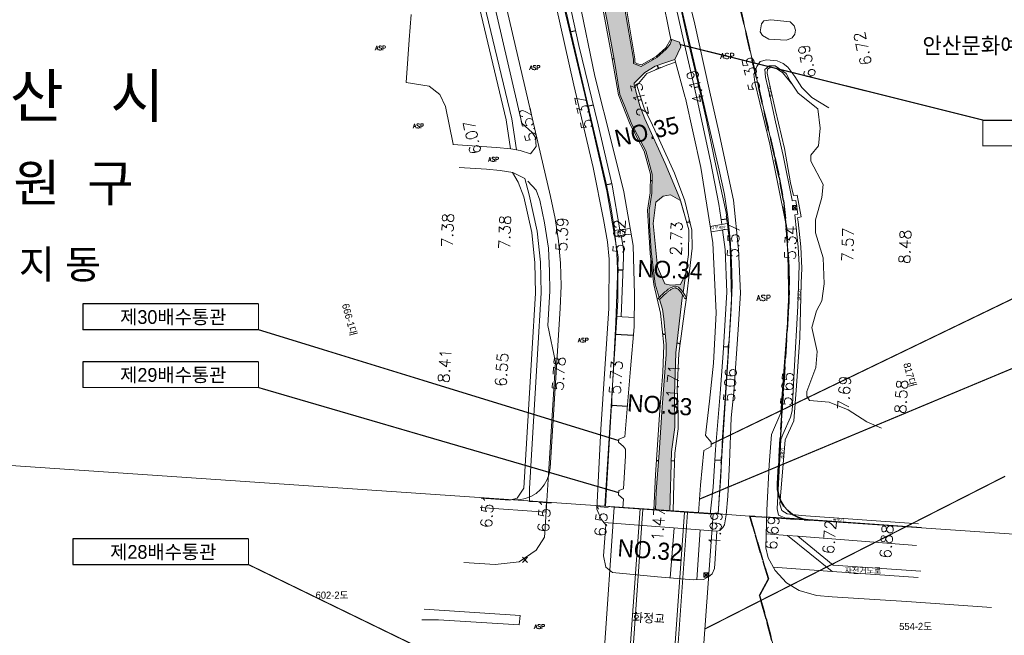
# Model space of a CAD drawing. Header units: metres. Extents: x 183400 to 184400, y 422200 to 427800.
# Tile 64 of 221: x 183878 to 184222, y 423950 to 424165. Entities that reach past the tile are written whole.
import ezdxf
from ezdxf.enums import TextEntityAlignment as Align

# ---------------------------------------------------------------- set-up
doc = ezdxf.new("R2010")
doc.units = ezdxf.units.M
doc.linetypes.add('DASHED2', pattern=[9.525, 6.35, -3.175])
for name, color, linetype in [('BB', 7, 'Continuous'), ('NR', 7, 'Continuous'), ('num', 7, 'Continuous'), ('si', 7, 'Continuous'), ('교량명', 7, 'Continuous'), ('구조물명칭_작업', 5, 'Continuous'), ('도면리-t', 252, 'Continuous'), ('동별경계', 3, 'DASHED2'), ('하천', 140, 'Continuous'), ('횡단타점', 11, 'Continuous')]:
    doc.layers.add(name, color=color, linetype=linetype)
for name, color, linetype, lineweight in [('symbol', 7, 'Continuous', 0), ('지번', 252, 'Continuous', 5), ('지적', 252, 'Continuous', 5), ('현황도', 7, 'Continuous', 5), ('현황선', 7, 'Continuous', 5)]:
    doc.layers.add(name, color=color, linetype=linetype, lineweight=lineweight)
doc.layers.get('BB').off()
doc.layers.get('si').off()
doc.styles.add('GHS', font='ROMANS', dxfattribs={"bigfont": 'GHS'})
doc.styles.add('gwang', font='romans.shx', dxfattribs={"bigfont": ' WHGTXT.SHX'})
doc.styles.get("Standard").update_dxf_attribs({"font": 'romans.shx', "bigfont": 'ghs.shx'})
doc.styles.add('UPM', font='Gulim.ttf')
doc.styles.add('돋움', font='Dotum.ttf')
doc.styles.add('평면도1(프)$0$굴림', font='Gulim.ttf')

# ---------------------------------------------------------------- blocks, each defined once
blk = doc.blocks.new('si')
at = {"layer": '현황선'}
for points in [[(-0.75, 0.75), (-0.75, -0.75), (0.75, -0.75), (0.75, 0.75), (-0.75, 0.75), (0.75, -0.75)], [(-0.75, -0.75), (0.75, 0.75)]]:
    blk.add_lwpolyline(points, dxfattribs=at)
at = {"layer": '현황선', "style": 'GHS'}
blk.add_text('신호제어기', height=0.228, dxfattribs=at).set_placement((-0.74, -0.15))
blk = doc.blocks.new('BB')
at = {"layer": '현황선'}
for points in [[(-0.75, 0.75), (-0.75, -0.75), (0.75, -0.75), (0.75, 0.75), (-0.75, 0.75), (0.75, -0.75)], [(-0.75, -0.75), (0.75, 0.75)]]:
    blk.add_lwpolyline(points, dxfattribs=at)
at = {"layer": '현황선', "style": 'GHS'}
blk.add_text('분 전 함', height=0.228, dxfattribs=at).set_placement((-0.62, -0.13))

msp = doc.modelspace()

# ---------------------------------------------------------------- hatches: boundary and pattern name
at = {"layer": '하천'}
h = msp.add_hatch(dxfattribs=at)
h.set_pattern_fill('MUDST', color=256, scale=0.25, style=0)
edge = h.paths.add_edge_path()
edge.add_line((184096.83, 424146.47), (184100.36, 424148.75))
edge.add_line((184100.36, 424148.75), (184103.81, 424149.89))
edge.add_line((184103.81, 424149.89), (184107.26, 424151.11))
edge.add_line((184107.26, 424151.11), (184109.32, 424155.5))
edge.add_line((184109.32, 424155.5), (184108.88, 424157.12))
edge.add_line((184108.88, 424157.12), (184106.21, 424158.09))
edge.add_line((184106.21, 424158.09), (184105.63, 424156.48))
edge.add_line((184105.63, 424156.48), (184104.22, 424154.68))
edge.add_line((184104.22, 424154.68), (184100.92, 424151.72))
edge.add_line((184100.92, 424151.72), (184095.45, 424148.65))
edge.add_line((184095.45, 424148.65), (184092.81, 424149.61))
edge.add_line((184092.81, 424149.61), (184092.76, 424151.19))
edge.add_line((184092.76, 424151.19), (184089.71, 424169.39))
edge.add_line((184089.71, 424169.39), (184088.6, 424174.7))
edge.add_line((184088.6, 424174.7), (184088.67, 424180.53))
edge.add_line((184088.67, 424180.53), (184089.09, 424182.35))
edge.add_line((184089.09, 424182.35), (184090.37, 424184.99))
edge.add_line((184090.37, 424184.99), (184080.77, 424183.07))
edge.add_line((184080.77, 424183.07), (184081.73, 424180.02))
edge.add_line((184081.73, 424180.02), (184081.94, 424172.75))
edge.add_line((184081.94, 424172.75), (184083.55, 424164.46))
edge.add_line((184083.55, 424164.46), (184086.05, 424151.07))
edge.add_line((184086.05, 424151.07), (184088.08, 424138.86))
edge.add_line((184088.08, 424138.86), (184089.54, 424135.2))
edge.add_line((184089.54, 424135.2), (184092.25, 424128.34))
edge.add_line((184092.25, 424128.34), (184097.09, 424119.08))
edge.add_line((184097.09, 424119.08), (184099.38, 424111))
edge.add_line((184099.38, 424111), (184099.22, 424104.24))
edge.add_line((184099.22, 424104.24), (184098.28, 424098.4))
edge.add_line((184098.28, 424098.4), (184098.44, 424093.1))
edge.add_line((184098.44, 424093.1), (184099.01, 424083.99))
edge.add_line((184099.01, 424083.99), (184099.79, 424077.19))
edge.add_line((184099.79, 424077.19), (184100.42, 424072.46))
edge.add_line((184100.42, 424072.46), (184101.75, 424067.8))
edge.add_spline(control_points=[(184101.75, 424067.8), (184102.51, 424068.55), (184104.12, 424070.11), (184107.61, 424072.61), (184109.33, 424070.81), (184110.15, 424069.57)], knot_values=[0.476961, 0.476961, 0.476961, 0.476961, 3.790157, 7.366238, 11.198567, 11.198567, 11.198567, 11.198567], degree=3, periodic=0)
edge.add_line((184110.15, 424069.57), (184111.11, 424076.26))
edge.add_line((184111.11, 424076.26), (184109.27, 424072.31))
edge.add_line((184109.27, 424072.31), (184105.77, 424072.07))
edge.add_line((184105.77, 424072.07), (184103.79, 424072.61))
edge.add_line((184103.79, 424072.61), (184101.22, 424078.56))
edge.add_line((184101.22, 424078.56), (184099.7, 424093.66))
edge.add_line((184099.7, 424093.66), (184100.63, 424101.13))
edge.add_line((184100.63, 424101.13), (184103.2, 424103.23))
edge.add_line((184103.2, 424103.23), (184105.77, 424103.7))
edge.add_line((184105.77, 424103.7), (184109.04, 424101.83))
edge.add_line((184109.04, 424101.83), (184109.26, 424101.69))
edge.add_line((184109.26, 424101.69), (184109.05, 424102.46))
edge.add_line((184109.05, 424102.46), (184103.88, 424114.69))
edge.add_line((184103.88, 424114.69), (184096.83, 424130.3))
edge.add_line((184096.83, 424130.3), (184095.08, 424134.91))
edge.add_line((184095.08, 424134.91), (184093.03, 424142.22))
edge.add_line((184093.03, 424142.22), (184093.02, 424142.78))
edge.add_line((184093.02, 424142.78), (184096.83, 424146.47))
edge = h.paths.add_edge_path()
edge.add_spline(control_points=[(184109.96, 424068.77), (184109.86, 424068.93), (184109.76, 424069.08), (184109.38, 424069.65), (184109.09, 424070.03), (184108.53, 424070.63), (184108.25, 424070.85), (184107.88, 424071.04), (184107.76, 424071.08), (184107.53, 424071.13), (184107.42, 424071.14), (184107.08, 424071.11), (184106.81, 424071.04), (184106.24, 424070.78), (184105.93, 424070.6), (184105.34, 424070.2), (184105.07, 424069.99), (184104.53, 424069.56), (184104.28, 424069.34), (184103.5, 424068.67), (184103.02, 424068.21), (184102.32, 424067.52), (184102.08, 424067.29), (184101.85, 424067.06)], knot_values=[0, 0, 0, 0, 0.477397, 0.477397, 1.839856, 1.839856, 3.202315, 3.202315, 3.829187, 3.829187, 4.456059, 4.456059, 5.561126, 5.561126, 6.666193, 6.666193, 7.6328, 7.6328, 8.599406, 8.599406, 10.657547, 10.657547, 11.686618, 11.686618, 11.686618, 11.686618], degree=3, periodic=0)
edge.add_line((184101.85, 424067.06), (184102.9, 424063.7))
edge.add_line((184102.9, 424063.7), (184103.39, 424060.28))
edge.add_line((184103.39, 424060.28), (184104.25, 424051.51))
edge.add_line((184104.25, 424051.51), (184104.25, 424047.86))
edge.add_line((184104.25, 424047.86), (184102.81, 424029.41))
edge.add_line((184102.81, 424029.41), (184101.74, 424013.41))
edge.add_line((184101.74, 424013.41), (184100.76, 423999.94))
edge.add_line((184100.76, 423999.94), (184100.52, 423993.37))
edge.add_line((184100.52, 423993.37), (184105.52, 423993.02))
edge.add_line((184105.52, 423993.02), (184106.14, 424013.84))
edge.add_line((184106.14, 424013.84), (184107.24, 424022.48))
edge.add_line((184107.24, 424022.48), (184107.12, 424033.88))
edge.add_line((184107.12, 424033.88), (184107.56, 424048.44))
edge.add_line((184107.56, 424048.44), (184109.96, 424068.77))
edge = h.paths.add_edge_path()
edge.add_line((184091.15, 424186.6), (184092.2, 424190.77))
edge.add_line((184092.2, 424190.77), (184092.2, 424192.26))
edge.add_line((184092.2, 424192.26), (184088.42, 424191.47))
edge.add_spline(control_points=[(184088.42, 424191.47), (184088.37, 424191.32), (184088.16, 424190.64), (184087.78, 424189.2), (184085.72, 424188.66), (184084.03, 424188.16), (184083, 424188.41), (184082.61, 424188.51), (184081.87, 424188.89), (184081.14, 424189.28), (184080.54, 424189.83)], knot_values=[23.115015, 23.115015, 23.115015, 23.115015, 23.547176, 25.163329, 27.305478, 29.273756, 30.4417, 30.4417, 30.4417, 32.875332, 32.875332, 32.875332, 32.875332], degree=3, periodic=0)
edge.add_line((184080.54, 424189.83), (184077.51, 424189.19))
edge.add_line((184077.51, 424189.19), (184078.33, 424187.83))
edge.add_line((184078.33, 424187.83), (184080.1, 424184.86))
edge.add_line((184080.1, 424184.86), (184080.77, 424183.07))
edge.add_line((184080.77, 424183.07), (184090.37, 424184.99))
edge.add_line((184090.37, 424184.99), (184091.15, 424186.6))
h.paths.add_polyline_path([(184088.4, 424186.82), (184096.83, 424186.82), (184096.83, 424191.27), (184088.4, 424191.27)], flags=9)

# ---------------------------------------------------------------- linework, layer by layer
at = {"layer": 'NR'}
for p, q in [((184072.61, 424161.08), (184070.58, 424160.61)), ((184086.02, 424151.24), (184085.44, 424151.14)), ((184099.78, 424151.08), (184099.58, 424151.42)), ((184101.08, 424148.99), (184101.54, 424147.88)), ((184114.12, 424141.23), (184115.69, 424141.58)), ((184078.76, 424135.08), (184076.7, 424134.6)), ((184094.56, 424136.78), (184095.57, 424137.1)), ((184093.39, 424126.15), (184092.9, 424125.9)), ((184085.28, 424107.59), (184083.05, 424107.08)), ((184099.32, 424108.56), (184098.71, 424108.57)), ((184111.39, 424094.07), (184112.45, 424094.33)), ((184123.41, 424095.07), (184125.51, 424095.35)), ((184098.5, 424092.2), (184098.05, 424092.17)), ((184089.18, 424077.33), (184087.3, 424077.4)), ((184092.8, 424054.44), (184086.44, 424054.79)), ((184103.92, 424054.9), (184103.07, 424054.81)), ((184107.97, 424051.88), (184109.17, 424051.72)), ((184124.3, 424050.66), (184126.06, 424050.54)), ((184090.69, 424029.69), (184085.08, 424030.02)), ((184101.54, 424010.62), (184100.79, 424010.67)), ((184106.05, 424010.71), (184107.17, 424010.67)), ((184121.26, 424011.02), (184123.57, 424010.91))]:
    msp.add_line(p, q, dxfattribs=at)
for points in [[(184071.03, 424158.71), (184070.13, 424162.5), (184071.13, 424158.73), (184070.24, 424162.53)], [(184071.03, 424159.17), (184070.34, 424162.09), (184071.13, 424159.19), (184070.44, 424162.11)], [(184071.03, 424159.63), (184070.54, 424161.68), (184071.13, 424159.66), (184070.65, 424161.7)], [(184085.57, 424150.38), (184085.31, 424151.89), (184085.61, 424150.39), (184085.35, 424151.9)], [(184085.58, 424150.56), (184085.38, 424151.72), (184085.62, 424150.57), (184085.42, 424151.73)], [(184099.14, 424151.17), (184100.02, 424151.67), (184099.16, 424151.14), (184100.03, 424151.65)], [(184085.59, 424150.74), (184085.45, 424151.56), (184085.63, 424150.75), (184085.49, 424151.56)], [(184099.26, 424151.2), (184099.93, 424151.59), (184099.27, 424151.18), (184099.95, 424151.57)], [(184099.37, 424151.24), (184099.84, 424151.51), (184099.39, 424151.21), (184099.86, 424151.48)], [(184102.98, 424148.47), (184100.1, 424147.28), (184102.94, 424148.55), (184100.07, 424147.36)], [(184102.61, 424148.41), (184100.4, 424147.5), (184102.58, 424148.49), (184100.37, 424147.58)], [(184102.25, 424148.35), (184100.7, 424147.71), (184102.22, 424148.43), (184100.67, 424147.79)], [(184115.26, 424143.49), (184116.12, 424139.68), (184115.15, 424143.46), (184116.02, 424139.66)], [(184115.25, 424143.02), (184115.92, 424140.1), (184115.15, 424143), (184115.82, 424140.08)], [(184115.25, 424142.56), (184115.72, 424140.51), (184115.15, 424142.54), (184115.62, 424140.49)], [(184095.15, 424138.42), (184095.99, 424135.79), (184095.08, 424138.4), (184095.92, 424135.76)], [(184095.18, 424138.09), (184095.82, 424136.07), (184095.11, 424138.07), (184095.75, 424136.05)], [(184077.14, 424132.7), (184076.26, 424136.5), (184077.24, 424132.72), (184076.37, 424136.52)], [(184077.14, 424133.16), (184076.47, 424136.09), (184077.24, 424133.19), (184076.57, 424136.11)], [(184077.14, 424133.62), (184076.67, 424135.67), (184077.24, 424133.65), (184076.77, 424135.69)], [(184095.2, 424137.77), (184095.65, 424136.35), (184095.13, 424137.75), (184095.58, 424136.33)], [(184093.23, 424125.26), (184092.57, 424126.53), (184093.27, 424125.28), (184092.6, 424126.55)], [(184093.19, 424125.43), (184092.68, 424126.4), (184093.23, 424125.44), (184092.72, 424126.42)], [(184093.15, 424125.59), (184092.79, 424126.27), (184093.18, 424125.61), (184092.83, 424126.29)], [(184083.49, 424105.18), (184082.61, 424108.98), (184083.59, 424105.2), (184082.71, 424109)], [(184083.49, 424105.64), (184082.81, 424108.56), (184083.59, 424105.66), (184082.91, 424108.58)], [(184083.49, 424106.1), (184083.02, 424108.15), (184083.59, 424106.12), (184083.12, 424108.17)], [(184098.7, 424107.78), (184098.73, 424109.36), (184098.74, 424107.78), (184098.77, 424109.36)], [(184098.74, 424107.96), (184098.77, 424109.17), (184098.79, 424107.96), (184098.81, 424109.17)], [(184098.79, 424108.14), (184098.81, 424108.99), (184098.83, 424108.14), (184098.85, 424108.99)], [(184125.21, 424096.82), (184125.6, 424093.85), (184125.1, 424096.81), (184125.5, 424093.83)], [(184125.25, 424097.28), (184125.77, 424093.42), (184125.15, 424097.27), (184125.66, 424093.4)], [(184112.12, 424095.71), (184112.78, 424092.94), (184112.04, 424095.69), (184112.71, 424092.93)], [(184112.12, 424095.37), (184112.63, 424093.25), (184112.05, 424095.35), (184112.56, 424093.23)], [(184112.12, 424095.04), (184112.48, 424093.55), (184112.05, 424095.02), (184112.4, 424093.53)], [(184125.16, 424096.36), (184125.44, 424094.28), (184125.06, 424096.35), (184125.34, 424094.27)], [(184098.08, 424091.59), (184098.01, 424092.76), (184098.11, 424091.59), (184098.04, 424092.76)], [(184098.11, 424091.73), (184098.05, 424092.63), (184098.14, 424091.73), (184098.08, 424092.63)], [(184098.13, 424091.86), (184098.09, 424092.49), (184098.16, 424091.86), (184098.12, 424092.5)], [(184087.23, 424075.45), (184087.37, 424079.35), (184087.34, 424075.45), (184087.47, 424079.34)], [(184087.35, 424075.9), (184087.46, 424078.89), (184087.46, 424075.89), (184087.56, 424078.89)], [(184087.47, 424076.34), (184087.55, 424078.44), (184087.58, 424076.34), (184087.65, 424078.44)], [(184086.33, 424052.84), (184086.55, 424056.74), (184086.44, 424052.84), (184086.65, 424056.73)], [(184086.46, 424053.29), (184086.63, 424056.28), (184086.57, 424053.28), (184086.73, 424056.28)], [(184086.59, 424053.73), (184086.71, 424055.83), (184086.7, 424053.72), (184086.81, 424055.82)], [(184103.18, 424053.71), (184102.96, 424055.92), (184103.24, 424053.72), (184103.02, 424055.92)], [(184103.21, 424053.97), (184103.04, 424055.67), (184103.27, 424053.98), (184103.1, 424055.68)], [(184103.25, 424054.23), (184103.13, 424055.42), (184103.31, 424054.24), (184103.19, 424055.43)], [(184109.11, 424052.58), (184108.89, 424050.9), (184109.03, 424052.6), (184108.8, 424050.92)], [(184109.24, 424052.93), (184108.92, 424050.53), (184109.16, 424052.94), (184108.84, 424050.54)], [(184109.38, 424053.28), (184108.96, 424050.16), (184109.29, 424053.29), (184108.87, 424050.17)], [(184126.06, 424052.04), (184125.85, 424049.05), (184125.95, 424052.05), (184125.74, 424049.06)], [(184126.19, 424052.48), (184125.92, 424048.59), (184126.09, 424052.49), (184125.82, 424048.6)], [(184125.92, 424051.6), (184125.77, 424049.5), (184125.82, 424051.61), (184125.67, 424049.51)], [(184084.96, 424028.07), (184085.2, 424031.96), (184085.07, 424028.07), (184085.3, 424031.96)], [(184085.1, 424028.51), (184085.27, 424031.51), (184085.2, 424028.51), (184085.38, 424031.5)], [(184085.23, 424028.96), (184085.35, 424031.05), (184085.33, 424028.95), (184085.46, 424031.05)], [(184100.73, 424009.7), (184100.86, 424011.63), (184100.78, 424009.7), (184100.91, 424011.63)], [(184100.8, 424009.92), (184100.9, 424011.4), (184100.85, 424009.92), (184100.95, 424011.4)], [(184100.86, 424010.14), (184100.93, 424011.18), (184100.92, 424010.14), (184100.98, 424011.18)], [(184107.04, 424011.46), (184106.99, 424009.89), (184106.96, 424011.47), (184106.91, 424009.89)], [(184107.13, 424011.8), (184107.06, 424009.55), (184107.05, 424011.8), (184106.98, 424009.55)], [(184107.22, 424012.13), (184107.12, 424009.21), (184107.14, 424012.14), (184107.05, 424009.21)], [(184123.41, 424011.97), (184123.31, 424009.87), (184123.3, 424011.98), (184123.21, 424009.88)], [(184123.54, 424012.42), (184123.4, 424009.42), (184123.43, 424012.42), (184123.29, 424009.42)], [(184123.66, 424012.86), (184123.48, 424008.96), (184123.56, 424012.86), (184123.37, 424008.97)]]:
    msp.add_solid(points, dxfattribs=at)
at = {"layer": 'symbol'}
msp.add_line((184150.22, 423984.23), (184146.69, 423984.52), dxfattribs=at)
at = {"layer": '구조물명칭_작업', "ltscale": 20, "const_width": 0.4}
for points in [[(184214.95, 424129.89), (184109.1, 424156.31)], [(184235.21, 424072.12), (184119.97, 424016.45)], [(183900.25, 424056.52), (183961.72, 424056.52), (183961.72, 424065.52)], [(183961.72, 424056.52), (184087.65, 424017.73)], [(183900.25, 424036.28), (183961.72, 424036.28), (183961.72, 424045.28)], [(184235.21, 424047.13), (184115.86, 423997.24)], [(183961.72, 424036.28), (184087.65, 423999.51)], [(184222.72, 424005.25), (184117.79, 423951.83)], [(183896.75, 423974.34), (183958.22, 423974.34), (183958.22, 423983.34)], [(183958.22, 423974.34), (184078.73, 423915.69)]]:
    msp.add_lwpolyline(points, dxfattribs=at)
at = {"layer": '구조물명칭_작업', "linetype": 'Continuous'}
msp.add_lwpolyline([(184276.41, 424120.89, 0.4, 0.4, 0), (184214.95, 424120.89, 0.4, 0.4, 0), (184214.95, 424129.89, 0, 0, 0)], format="xyseb", dxfattribs=at)
for points in [[(184214.95, 424129.89), (184276.41, 424129.89), (184276.41, 424120.89)], [(183961.72, 424065.52), (183900.25, 424065.52), (183900.25, 424056.52)], [(183961.72, 424045.28), (183900.25, 424045.28), (183900.25, 424036.28)], [(183958.22, 423983.34), (183896.75, 423983.34), (183896.75, 423974.34)]]:
    msp.add_lwpolyline(points, dxfattribs=at)
at = {"layer": '동별경계', "linetype": 'DASHED2'}
for points in [[(184119.09, 424216.77), (184142.2, 424116.86), (184143.79, 424109.81), (184145.22, 424101.69), (184146.22, 424093.21), (184147.13, 424078.48), (184147.23, 424070.21), (184146.93, 424062.59), (184143.12, 424002.64), (184143.17, 424000.56), (184143.58, 423998.51), (184144.34, 423996.57), (184145.42, 423994.79), (184146.8, 423993.22), (184148.42, 423991.91), (184150.25, 423990.9), (184152.22, 423990.23), (184154.28, 423989.91), (184133.46, 423991.33), (184139.96, 423969.36), (184136.83, 423963.56), (184139.19, 423955.37), (184148.52, 423920.17)], [(184148.52, 423920.17), (184139.19, 423955.37), (184136.83, 423963.56), (184139.96, 423969.36), (184133.46, 423991.33), (184154.28, 423989.91), (184152.22, 423990.23), (184150.25, 423990.9), (184148.42, 423991.91), (184146.8, 423993.22), (184145.42, 423994.79), (184144.34, 423996.57), (184143.58, 423998.51), (184143.17, 424000.56), (184143.12, 424002.64), (184146.93, 424062.59), (184147.23, 424070.21), (184147.13, 424078.48), (184146.22, 424093.21), (184145.22, 424101.69), (184143.79, 424109.81), (184142.2, 424116.86), (184119.09, 424216.77)]]:
    msp.add_lwpolyline(points, dxfattribs=at)
at = {"layer": '지적', "linetype": 'Continuous'}
for points in [[(184099.61, 424212.26), (184122.72, 424112.35), (184124.58, 424103.79), (184125.76, 424096.01), (184126.58, 424088.13), (184127.07, 424080.2), (184127.27, 424072.28), (184126.97, 424063.86), (184122.42, 423992.08), (184133.46, 423991.33), (184154.28, 423989.91), (184152.22, 423990.23), (184150.25, 423990.9), (184148.42, 423991.91), (184146.8, 423993.22), (184145.42, 423994.79), (184144.34, 423996.57), (184143.58, 423998.51), (184143.17, 424000.56), (184143.12, 424002.64), (184146.93, 424062.59), (184147.23, 424070.21), (184147.13, 424078.48), (184146.22, 424093.21), (184145.22, 424101.69), (184143.79, 424109.81), (184142.2, 424116.86), (184119.09, 424216.77)], [(184119.09, 424216.77), (184142.2, 424116.86), (184143.79, 424109.81), (184145.22, 424101.69), (184146.22, 424093.21), (184147.13, 424078.48), (184147.23, 424070.21), (184146.93, 424062.59), (184143.12, 424002.64), (184143.17, 424000.56), (184143.58, 423998.51), (184144.34, 423996.57), (184145.42, 423994.79), (184146.8, 423993.22), (184148.42, 423991.91), (184150.25, 423990.9), (184152.22, 423990.23), (184154.28, 423989.91), (184297.42, 423980.13)], [(184061.12, 424202.81), (184083.24, 424107.64), (184084.88, 424099.57), (184086.13, 424091.43), (184086.99, 424083.23), (184087.38, 424075.06), (184087.33, 424066.84), (184087.13, 424062.72), (184082.8, 423994.79), (184122.42, 423992.08), (184126.97, 424063.86), (184127.27, 424072.28), (184127.07, 424080.2), (184126.58, 424088.13), (184125.76, 424096.01), (184124.58, 424103.79), (184122.72, 424112.35), (184099.61, 424212.26)], [(184041.64, 424198.28), (184063.76, 424103.12), (184065.4, 424095.42), (184066.62, 424087.61), (184067.31, 424079.78), (184067.56, 424071.93), (184067.17, 424063.99), (184063.62, 424008.19), (184063.3, 424006.11), (184062.63, 424004.13), (184061.62, 424002.29), (184060.31, 424000.65), (184058.73, 423999.27), (184056.93, 423998.18), (184054.98, 423997.42), (184052.92, 423997.02), (184050.82, 423996.98), (184082.8, 423994.79), (184087.13, 424062.72), (184087.33, 424066.84), (184087.38, 424075.06), (184086.99, 424083.23), (184086.13, 424091.43), (184084.88, 424099.57), (184083.24, 424107.64), (184061.12, 424202.81)], [(183800, 424014.11), (184050.82, 423996.98), (184052.92, 423997.02), (184054.98, 423997.42), (184056.93, 423998.18), (184058.73, 423999.27), (184060.31, 424000.65), (184061.62, 424002.29), (184062.63, 424004.13), (184063.3, 424006.11), (184063.62, 424008.19), (184067.17, 424063.99), (184067.56, 424071.93), (184067.31, 424079.78), (184066.62, 424087.61), (184065.4, 424095.42), (184063.76, 424103.12), (184041.64, 424198.28)], [(183800, 423944.01), (183806.6, 423943.56), (183833.96, 423941.69), (183860.89, 423939.84), (183888.04, 423937.99), (183915.16, 423936.13), (183942.58, 423934.26), (183969.64, 423932.41), (183996.86, 423930.54), (184018.75, 423929.05), (184078.53, 423924.96), (184118.29, 423922.24), (184119.7, 423922.14), (184148.52, 423920.17), (184139.19, 423955.37), (184136.83, 423963.56), (184139.96, 423969.36), (184133.46, 423991.33), (184122.42, 423992.08), (184082.8, 423994.79), (184050.82, 423996.98), (183800, 424014.11)], [(184400, 423973.12), (184339.07, 423977.28), (184297.42, 423980.13), (184154.28, 423989.91), (184133.46, 423991.33)], [(184133.46, 423991.33), (184139.96, 423969.36), (184136.83, 423963.56), (184139.19, 423955.37), (184148.52, 423920.17), (184164.2, 423919.1), (184169.68, 423918.72), (184172.19, 423918.55), (184180.44, 423917.99), (184188.78, 423917.42), (184297.33, 423909.99), (184303.94, 423909.54), (184308.43, 423909.23), (184369.91, 423905.03), (184370.19, 423905.01), (184400, 423902.97)]]:
    msp.add_lwpolyline(points, dxfattribs=at)
at = {"layer": '현황도'}
for p, q in [((184053.75, 424128.82), (184042.98, 424175.62)), ((184105.4, 424160.43), (184102.7, 424174.12)), ((184065.7, 424170.23), (184071.99, 424142.05)), ((184014.41, 424157.9), (184015.14, 424166.77)), ((184105.83, 424158.23), (184105.4, 424160.43)), ((184013.91, 424151.28), (184014.41, 424157.9)), ((184013.31, 424143), (184013.91, 424151.28)), ((184110.9, 424137.74), (184107.26, 424151.11)), ((184021.33, 424141.68), (184013.31, 424143)), ((184025.05, 424138.79), (184021.33, 424141.68)), ((184071.99, 424142.05), (184078.74, 424113.3)), ((184027.13, 424134.6), (184025.05, 424138.79)), ((184029.71, 424121.39), (184027.13, 424134.6)), ((184110.94, 424137.5), (184110.9, 424137.74)), ((184057.42, 424125.49), (184053.75, 424128.82)), ((184058.58, 424123.78), (184057.42, 424125.49)), ((184029.65, 424121.35), (184044.95, 424120.28)), ((184058.79, 424120.6), (184058.58, 424123.78)), ((184089.4, 424104.74), (184085.49, 424120.79)), ((184044.95, 424120.28), (184049.92, 424119.85)), ((184049.92, 424119.85), (184053.19, 424119.28)), ((184053.19, 424119.28), (184056.79, 424118.09)), ((184056.79, 424118.09), (184058.79, 424120.6)), ((184041.43, 424112.7), (184031.92, 424113.33)), ((184046.16, 424112.28), (184041.43, 424112.7)), ((184050.58, 424111.48), (184046.16, 424112.28)), ((184052.54, 424108.19), (184050.54, 424111.52)), ((184054.83, 424109.4), (184050.58, 424111.48)), ((184078.74, 424113.3), (184082.34, 424095.13)), ((184054.46, 424103.02), (184052.54, 424108.19)), ((184056.33, 424103.71), (184054.83, 424109.4)), ((184058.74, 424105.34), (184055.82, 424108.53)), ((184059.16, 424090.95), (184056.33, 424103.71)), ((184060.02, 424101.82), (184058.74, 424105.34)), ((184092.69, 424086.03), (184089.4, 424104.74)), ((184057.21, 424090.52), (184054.46, 424103.02)), ((184061.68, 424093.94), (184060.02, 424101.82)), ((184112.11, 424091.46), (184109.26, 424101.69)), ((184063.07, 424085.06), (184061.68, 424093.94)), ((184082.34, 424095.13), (184083.74, 424087.28)), ((184125.59, 424093.74), (184119.63, 424092.69)), ((184058.36, 424079.93), (184057.21, 424090.52)), ((184060.35, 424080.15), (184059.16, 424090.95)), ((184085.88, 424091.21), (184091.65, 424091.97)), ((184086.22, 424089.24), (184091.99, 424090)), ((184112.07, 424082.89), (184112.11, 424091.46)), ((184125.83, 424091.75), (184119.94, 424090.72)), ((184083.74, 424087.28), (184084.29, 424081.24)), ((184063.48, 424077.06), (184063.07, 424085.06)), ((184093.18, 424068.79), (184092.69, 424086.03)), ((184110.15, 424069.57), (184112.07, 424082.89)), ((184058.57, 424069.34), (184058.36, 424079.93)), ((184060.57, 424069.38), (184060.35, 424080.15)), ((184084.29, 424081.24), (184084.2, 424063.96)), ((184063.58, 424070), (184063.48, 424077.06)), ((184057.25, 424048.07), (184058.57, 424069.34)), ((184059.25, 424047.94), (184060.57, 424069.38)), ((184062.88, 424057.95), (184063.58, 424070)), ((184101.85, 424067.06), (184101.43, 424067.48)), ((184110.78, 424067.38), (184111.3, 424067.68)), ((184084.2, 424063.96), (184082.75, 424042.81)), ((184093.11, 424060.85), (184086.74, 424061.2)), ((184065.55, 424045.12), (184062.88, 424057.95)), ((184054.43, 424001.03), (184057.25, 424048.07)), ((184056.42, 424000.91), (184059.25, 424047.95)), ((184061.8, 423985.45), (184065.55, 424045.12)), ((184082.75, 424042.81), (184081.42, 424021.73)), ((184081.42, 424021.73), (184080.45, 424003.2)), ((184117.37, 424014.29), (184116.21, 424002.16)), ((184052.11, 423997.53), (184054.43, 424001.03)), ((184056.51, 423996.47), (184056.42, 424000.91)), ((184080.45, 424003.2), (184079.97, 423993.77)), ((184116.21, 424002.16), (184115.51, 423992.32)), ((184039.53, 423997.6), (184049.54, 423996.91)), ((184049.54, 423996.91), (184052.11, 423997.53)), ((184062.2, 423992.7), (184039.16, 423994.29)), ((184056.51, 423996.47), (184062.42, 423996.14)), ((184062.42, 423996.14), (184062.2, 423992.7)), ((184079.97, 423993.77), (184081.54, 423990.27)), ((184081.2, 423924.68), (184086.03, 423994.38)), ((184086.03, 423994.38), (184120.62, 423991.97)), ((184095.1, 423993.82), (184090.18, 423924.03)), ((184096.1, 423993.75), (184091.17, 423923.96)), ((184081.54, 423990.27), (184083.11, 423988.21)), ((184110.65, 423992.69), (184105.73, 423922.9)), ((184111.65, 423992.62), (184106.72, 423922.82)), ((184120.62, 423991.97), (184115.7, 423922.17)), ((184121.99, 423986.01), (184082.47, 423989.04)), ((184116.16, 423986.45), (184114.96, 423968.99)), ((184058.78, 423979.44), (184061.64, 423983.95)), ((184061.64, 423983.95), (184061.8, 423985.45)), ((184146.69, 423984.52), (184139.23, 423985.06)), ((184150.22, 423984.23), (184191.74, 423981.07)), ((184052.82, 423975.33), (184058.78, 423979.44)), ((184053.98, 423975.12), (184055.78, 423976.92)), ((184053.98, 423976.92), (184055.78, 423975.12)), ((184033.45, 423975.06), (184044.44, 423974.34)), ((184044.44, 423974.34), (184052.82, 423975.33)), ((184162.31, 423971.88), (184141.64, 423973.4))]:
    msp.add_line(p, q, dxfattribs=at)
for points in [[(184085.49, 424120.79), (184079.29, 424145.23), (184073.85, 424171.78), (184069.86, 424187.89), (184065.61, 424206.61), (184060.41, 424225.39), (184051.38, 424243.7), (184040.34, 424259.68), (184030.65, 424272.02), (184016.81, 424285.61), (184001.54, 424302.2), (183982.64, 424321.77)], [(184077.41, 424263.81), (184081.27, 424257.04), (184089.3, 424238.3), (184098.27, 424211.83), (184104.05, 424185.82), (184110.29, 424157.86), (184115.08, 424137.05), (184119.75, 424115.49), (184122.64, 424100.47), (184123.65, 424093.4)], [(184092.81, 424149.61), (184092.76, 424151.19), (184089.71, 424169.39), (184088.6, 424174.7), (184088.67, 424180.53), (184089.09, 424182.35), (184091.15, 424186.6), (184092.2, 424190.77), (184092.2, 424192.79), (184090.33, 424197.63), (184083.92, 424207.05), (184074.95, 424225.5), (184072.45, 424229.67), (184069.4, 424238.41), (184069.39, 424238.44)], [(184093.29, 424150.02), (184093.26, 424151.24), (184090.2, 424169.49), (184089.1, 424174.75), (184089.17, 424180.47), (184089.56, 424182.19), (184091.63, 424186.42), (184092.7, 424190.71), (184092.7, 424192.88), (184090.78, 424197.87), (184084.35, 424207.3), (184075.39, 424225.73), (184072.91, 424229.89), (184069.87, 424238.56)], [(184032.84, 424195.44), (184039.52, 424166.65), (184048.29, 424129.96), (184049.86, 424119.86)], [(184034.8, 424195.81), (184041.47, 424167.11), (184050.26, 424130.35), (184051.94, 424119.5)], [(184101.75, 424067.8), (184100.42, 424072.46), (184099.79, 424077.19), (184099.01, 424083.99), (184098.44, 424093.1), (184098.28, 424098.4), (184099.22, 424104.24), (184099.38, 424111), (184097.09, 424119.08), (184092.25, 424128.34), (184089.54, 424135.2), (184088.08, 424138.86), (184086.05, 424151.07), (184083.55, 424164.46), (184081.94, 424172.75), (184081.73, 424180.02), (184080.77, 424183.07)], [(184087.98, 424091.49), (184085.4, 424107.09), (184080.41, 424128.24), (184073.75, 424155.93), (184068.29, 424180.59)], [(184119.08, 423970.1), (184120.28, 423971.07), (184121.07, 423972.92), (184121.39, 423976.35), (184121.99, 423986.01), (184123.03, 423986.28), (184124.06, 423987.34), (184124.63, 423988.28), (184125.24, 423991.7), (184125.77, 423998.3), (184126.39, 424010.06), (184127, 424025.67), (184127.93, 424034.71), (184129.43, 424056.64), (184130.24, 424069.34), (184129.52, 424084.63), (184127.75, 424101.89), (184122.64, 424125.77), (184119.47, 424139.63), (184113.97, 424164.45), (184109.91, 424180.31)], [(184120.62, 423991.97), (184122.41, 423992.36), (184123.3, 424005.19), (184123.94, 424018.87), (184124.83, 424032.62), (184125.22, 424038.39), (184126.36, 424054.95), (184127.09, 424067.36), (184126.58, 424085.44), (184125.15, 424097.51), (184121.01, 424116.61), (184118.37, 424129.84), (184115.94, 424140.69), (184111.61, 424158.85), (184107.27, 424178.75)], [(184081.35, 424172.73), (184085.39, 424151.44), (184087.62, 424138.71), (184091.66, 424128.28), (184096.53, 424118.96), (184098.76, 424110.96), (184098.63, 424104.42), (184097.65, 424098.3), (184098.63, 424083.14), (184099.88, 424072.29), (184102.3, 424062.36), (184103.44, 424051.13), (184103.09, 424041.62), (184101.87, 424026.79), (184100.47, 424005.77), (184099.87, 423993.41)], [(184086.03, 423994.38), (184082.99, 423994.78), (184085.09, 424030.27), (184086.67, 424058.99), (184087.46, 424082.03), (184083.51, 424105.08), (184075.74, 424138.78), (184067.84, 424172.23)], [(184140.11, 424158.23), (184146.35, 424157.78), (184148.31, 424158.64), (184149.17, 424159.96), (184149.4, 424161.29), (184149.01, 424162.85), (184147.53, 424164.26), (184140.8, 424164.89), (184138.37, 424164.58), (184137.61, 424163.54), (184137.13, 424160.76), (184137.93, 424159.51), (184140.11, 424158.23)], [(184092.81, 424149.61), (184095.45, 424148.65), (184100.92, 424151.72), (184104.22, 424154.68), (184105.63, 424156.48), (184106.21, 424158.09)], [(184105.83, 424158.23), (184104.1, 424155.12), (184100.7, 424152.06), (184095.63, 424149.15), (184094.19, 424149.58), (184093.29, 424150.02)], [(184107.26, 424151.11), (184109.32, 424155.5), (184108.88, 424157.12), (184105.83, 424158.23)], [(184093.02, 424142.78), (184096.83, 424146.47), (184100.36, 424148.75), (184103.81, 424149.89), (184107.26, 424151.11)], [(184111.3, 424067.68), (184112.33, 424076.99), (184113.37, 424085.09), (184113.17, 424091.34), (184110.71, 424101.6), (184107.12, 424111.24), (184101.73, 424123.12), (184099.41, 424128.13), (184096.53, 424134.08), (184094.02, 424142.01), (184097.45, 424146.19), (184104.42, 424149.07), (184107.53, 424150.12)], [(184217.98, 423959.37), (184188.39, 423961.42), (184162.23, 423963.02), (184156.78, 423963.58), (184150.74, 423965.29), (184146.33, 423967.91), (184142.28, 423972.23), (184139.84, 423976.65), (184139.09, 423980.21), (184139.46, 423993.4), (184140.21, 424009.2), (184141.06, 424019.9), (184144.33, 424027.46), (184145.19, 424039.01), (184147.14, 424065.1), (184146.74, 424083.12), (184146.07, 424093.66), (184140.49, 424121.42), (184135.18, 424143.16), (184134.9, 424145.94), (184135.88, 424148.59), (184137.14, 424150.32), (184139.32, 424150.91), (184143.02, 424150.64), (184145.15, 424149.65), (184146.75, 424148.38), (184149.2, 424145.06), (184151.65, 424141.21), (184155.14, 424137.72), (184161.09, 424134.14)], [(184148.29, 424101.64), (184148.24, 424101.9), (184145.16, 424117.47), (184142.44, 424129.27), (184140.61, 424137.92), (184138.92, 424144.93), (184138.74, 424147.51), (184140.2, 424148.79), (184142.37, 424148.79), (184146.17, 424146.16), (184147.63, 424143.53), (184150.32, 424139.27), (184157.28, 424133.77)], [(184148.75, 424103.52), (184147.72, 424107.9), (184145.61, 424119.91), (184142.41, 424133.22), (184140.47, 424142.01), (184139.5, 424146.3), (184139.68, 424147.7), (184140.85, 424148.4), (184142.6, 424148.05), (184144.9, 424146.5), (184148.58, 424142.02)], [(184110.15, 424069.57), (184112.07, 424082.89), (184112.11, 424091.46), (184109.05, 424102.46), (184103.88, 424114.69), (184096.83, 424130.3), (184095.08, 424134.91), (184093.03, 424142.22), (184093.02, 424142.78)], [(184117.93, 424019.5), (184119.34, 424031.47), (184120.77, 424044.79), (184121.66, 424062.45), (184120.54, 424086.97), (184116.35, 424113.31), (184110.94, 424137.5)], [(184179.46, 424022.1), (184174.33, 424024.28), (184167.8, 424028.52), (184161.26, 424031.15), (184154.34, 424031.72), (184153.4, 424033.28), (184153.44, 424034.94), (184156.51, 424043.3), (184157.07, 424048.86), (184155.1, 424057.29), (184156.82, 424063.13), (184158.62, 424066.57), (184159.51, 424072.61), (184159.1, 424081.64), (184156.43, 424090.47), (184156.43, 424094.98), (184158.69, 424102.83), (184159.1, 424107.34), (184154.79, 424115.55), (184154.79, 424117.6), (184157.46, 424120.89), (184158.08, 424127.04), (184157.28, 424133.77)], [(184103.79, 424072.61), (184101.22, 424078.56), (184099.7, 424093.66), (184100.63, 424101.13), (184103.2, 424103.23), (184105.77, 424103.7), (184109.04, 424101.83), (184109.26, 424101.69)], [(184150.18, 424095.7), (184151.46, 424096.03), (184150.08, 424103.65), (184148.75, 424103.52)], [(184149.17, 424096.74), (184150.3, 424096.92), (184149.51, 424101.77), (184148.29, 424101.64)], [(184193.54, 423987.33), (184149.01, 423990.42), (184145.69, 423990.73), (184143.55, 423991.68), (184143, 423993.81), (184143.63, 424004.88), (184144.34, 424017.97), (184144.98, 424019.88), (184147.69, 424025.94), (184148.25, 424028.09), (184149.02, 424041.9), (184150.31, 424064.79), (184150.76, 424079.08), (184150.42, 424085.5), (184149.17, 424096.74)], [(184192.43, 423988.57), (184151.47, 423991.46), (184146.49, 423992.07), (184144.63, 423993.26), (184143.96, 423995.49), (184145.84, 424017.97), (184148.9, 424024.66), (184149.77, 424036.92), (184150.93, 424053.77), (184151.39, 424072.83), (184151.61, 424078.06), (184151.31, 424085.5), (184150.42, 424094.26), (184150.18, 424095.7)], [(184123.94, 424091.42), (184124.91, 424084.59), (184125.42, 424069.69), (184124.16, 424048.29), (184123.12, 424034.26), (184121.5, 424014.65), (184120.62, 424001.41), (184119.66, 423992.03)], [(184089.36, 424084.65), (184088.45, 424089.53)], [(184089.36, 424084.65), (184089.36, 424081.77), (184088.51, 424061.1)], [(184112.07, 424083.32), (184112, 424082.43)], [(184111.11, 424076.26), (184109.27, 424072.31), (184105.77, 424072.07), (184103.79, 424072.61)], [(184089.82, 424019.02), (184091.76, 424042.86), (184093.08, 424057.55), (184093.18, 424068.79)], [(184100.52, 423993.37), (184100.76, 423999.94), (184101.74, 424013.41), (184102.81, 424029.41), (184104.25, 424047.86), (184104.25, 424051.51), (184103.39, 424060.28), (184102.9, 424063.7), (184101.85, 424067.06)], [(184105.52, 423993.02), (184106.14, 424013.84), (184107.24, 424022.48), (184107.12, 424033.88), (184107.56, 424048.44), (184109.96, 424068.77)], [(184110.8, 424063.86), (184111.3, 424067.68)], [(184106.64, 423992.92), (184106.92, 424002.85), (184107.26, 424013.36), (184108.42, 424021.8), (184108.42, 424027.01), (184108.08, 424035.58), (184108.69, 424048.19), (184110.8, 424063.86)], [(184089.27, 424015.64), (184087.6, 424017.2), (184087.7, 424018.25), (184089.82, 424019.02)], [(184117.37, 424014.29), (184119.92, 424015.7), (184120.01, 424017.21), (184117.93, 424019.5)], [(184089.26, 424000.9), (184090.01, 424012.43), (184090.01, 424014.78), (184089.27, 424015.64)], [(184089.3, 423997.24), (184087.6, 423998.72), (184087.71, 424000.31), (184089.26, 424000.9)], [(184089.09, 423994.17), (184089.3, 423997.24)], [(184083.11, 423988.21), (184082.34, 423977.42), (184083.13, 423973.47), (184085.5, 423971.55), (184101.2, 423970.09), (184113.62, 423968.96), (184117.24, 423969.07), (184119.08, 423970.1)], [(184105.68, 423969.68), (184107, 423987.16)], [(184146.69, 423984.52), (184162.31, 423971.88)], [(184150.22, 423984.23), (184162.67, 423974.16)], [(184162.67, 423974.16), (184193.3, 423972.01)], [(184162.31, 423971.88), (184192.3, 423969.78)], [(184018.86, 423955.02), (184024.65, 423955.02), (184052.87, 423953.26), (184053.23, 423956.5), (184019.6, 423958.76)]]:
    msp.add_lwpolyline(points, dxfattribs=at)
msp.add_spline([(184101.43, 424067.48), (184104.2, 424070.06), (184107.37, 424071.73), (184111.3, 424067.68)], degree=3, dxfattribs=at)
msp.add_open_spline([(184101.85, 424067.06), (184102.08, 424067.29), (184102.32, 424067.52), (184103.02, 424068.21), (184103.5, 424068.67), (184104.28, 424069.34), (184104.53, 424069.56), (184105.07, 424069.99), (184105.34, 424070.2), (184105.93, 424070.6), (184106.24, 424070.78), (184106.81, 424071.04), (184107.08, 424071.11), (184107.42, 424071.14), (184107.53, 424071.13), (184107.76, 424071.08), (184107.88, 424071.04), (184108.25, 424070.85), (184108.53, 424070.63), (184109.09, 424070.03), (184109.38, 424069.65), (184109.94, 424068.8), (184110.22, 424068.34), (184110.6, 424067.69), (184110.69, 424067.54), (184110.78, 424067.38)], degree=3, knots=[0, 0, 0, 0, 1.02907, 1.02907, 3.087211, 3.087211, 4.053818, 4.053818, 5.020425, 5.020425, 6.125492, 6.125492, 7.230559, 7.230559, 7.857431, 7.857431, 8.484303, 8.484303, 9.846762, 9.846762, 11.209221, 11.209221, 12.571679, 12.571679, 13.014457, 13.014457, 13.014457, 13.014457], dxfattribs=at)

# ---------------------------------------------------------------- block references
at = {"layer": 'BB'}
msp.add_blockref('BB', (184149.14, 424099.27), dxfattribs=at)
at = {"layer": 'si'}
msp.add_blockref('si', (184118.19, 423970.69), dxfattribs=at)
msp.add_blockref('si', (184118.19, 423970.69), dxfattribs=at)

# ---------------------------------------------------------------- texts
at = {"layer": 'num', "style": '돋움'}
for s, rotation, p in [('NO.35', 12.8382, (184087.04, 424120.39)), ('NO.34', 357.9135, (184094.1, 424074.96)), ('NO.33', 356.1371, (184090.47, 424027.98)), ('NO.32', 355.6265, (184087.08, 423977.25))]:
    msp.add_text(s, height=6, rotation=rotation, dxfattribs=at).set_placement(p)
at = {"layer": '교량명', "style": '돋움'}
msp.add_text('화정교', height=3, rotation=357.1951, dxfattribs=at).set_placement((184092.4, 423954.39))
at = {"layer": '구조물명칭_작업', "linetype": 'Continuous', "style": '평면도1(프)$0$굴림'}
for s, p in [('제30배수통관', (183931.9, 424058.56)), ('제29배수통관', (183931.9, 424038.31)), ('제28배수통관', (183928.41, 423976.38))]:
    msp.add_text(s, height=4.8, dxfattribs=at).set_placement(p, align=Align.CENTER)
at = {"layer": '도면리-t', "style": '돋움'}
for s, height, p in [('안   산   시', 15, (183884.19, 424138.52)), ('단  원  구', 13, (183884.19, 424108.02)), ('초 지 동', 10, (183884.19, 424079.49))]:
    msp.add_text(s, height=height, dxfattribs=at).set_placement(p, align=Align.MIDDLE)
at = {"layer": '지번', "style": 'UPM'}
for s, p in [('666-1대', (183993.55, 424060.08)), ('817대', (184189.42, 424040.77))]:
    msp.add_text(s, height=2.5, rotation=285, dxfattribs=at).set_placement(p, align=Align.MIDDLE_CENTER)
for s, p in [('602-2도', (183987.43, 423963.65)), ('554-2도', (184191.45, 423952.71))]:
    msp.add_text(s, height=2.5, dxfattribs=at).set_placement(p, align=Align.MIDDLE_CENTER)
at = {"layer": '현황도'}
for s, height, p in [('안산문화예술의전당', 6.432, (184193.82, 424152.47)), ('ASP', 1.5, (184002.48, 424154.33)), ('ASP', 1.5, (184056.42, 424147.48)), ('ASP', 1.5, (184015.71, 424127.08)), ('ASP', 1.5, (184042, 424115.4)), ('ASP', 1.5, (184073.36, 424052.11)), ('ASP', 1.5, (184058.06, 423951.91))]:
    msp.add_text(s, height=height, dxfattribs=at).set_placement(p)
at = {"layer": '현황도', "style": 'GHS'}
for s, height, p in [('ASP', 2, (184123.1, 424151.28)), ('계단', 1.5, (184086.67, 424089.86)), ('나무계단', 1, (184119.88, 424091.64)), ('ASP', 2, (184135.79, 424066.65)), ('돌쌓기', 1, (184162.49, 423989.36)), ('신호제어기', 0.196, (184054.28, 423975.86)), ('자전거도로', 2, (184166.57, 423971.05))]:
    msp.add_text(s, height=height, dxfattribs=at).set_placement(p)
for rotation, p in [(99.8162, (184141.48, 424137.99)), (83.7778, (184151.11, 424066.8)), (83.7778, (184145.08, 424011.33))]:
    msp.add_text('돌쌓기', height=1, rotation=rotation, dxfattribs=at).set_placement(p)
at = {"layer": '횡단타점', "color": 171, "style": 'gwang'}
for s, rotation, p in [('6.72', 102.8382, (184174.87, 424155.31)), ('6.39', 102.8382, (184155.37, 424150.86)), ('5.35', 102.8382, (184135.87, 424146.42)), ('4.19', 102.8382, (184116.37, 424141.97)), ('2.13', 102.8382, (184096.87, 424137.53)), ('5.37', 102.8382, (184077.37, 424133.09)), ('5.52', 102.8382, (184057.87, 424128.64)), ('6.07', 102.8382, (184038.37, 424124.2)), ('7.38', 87.9135, (184029.83, 424091.26)), ('7.38', 87.9135, (184049.81, 424090.53)), ('5.39', 87.9135, (184069.8, 424089.81)), ('5.62', 87.9135, (184089.79, 424089.08)), ('2.73', 87.9135, (184109.77, 424088.35)), ('5.57', 87.9135, (184129.76, 424087.62)), ('5.34', 87.9135, (184149.75, 424086.89)), ('7.57', 87.9135, (184169.73, 424086.16)), ('8.48', 87.9135, (184189.72, 424085.44)), ('8.41', 86.1371, (184028.79, 424043.73)), ('6.55', 86.1371, (184048.75, 424042.39)), ('5.78', 86.1371, (184068.7, 424041.04)), ('5.73', 86.1371, (184088.66, 424039.69)), ('1.71', 86.1371, (184108.61, 424038.34)), ('5.06', 86.1371, (184128.56, 424037)), ('5.65', 86.1371, (184148.52, 424035.65)), ('7.69', 86.1371, (184168.47, 424034.3)), ('8.58', 86.1371, (184188.43, 424032.95)), ('6.51', 85.6265, (184043.69, 423992.96)), ('6.51', 85.6265, (184063.63, 423991.43)), ('6.51', 85.6265, (184083.57, 423989.91)), ('1.47', 85.6265, (184103.51, 423988.38)), ('1.99', 85.6265, (184123.46, 423986.86)), ('6.69', 85.6265, (184143.4, 423985.33)), ('6.72', 85.6265, (184163.34, 423983.81)), ('6.88', 85.6265, (184183.28, 423982.28))]:
    msp.add_text(s, height=4, rotation=rotation, dxfattribs=at).set_placement(p, align=Align.CENTER)

doc.saveas('drawing.dxf')
